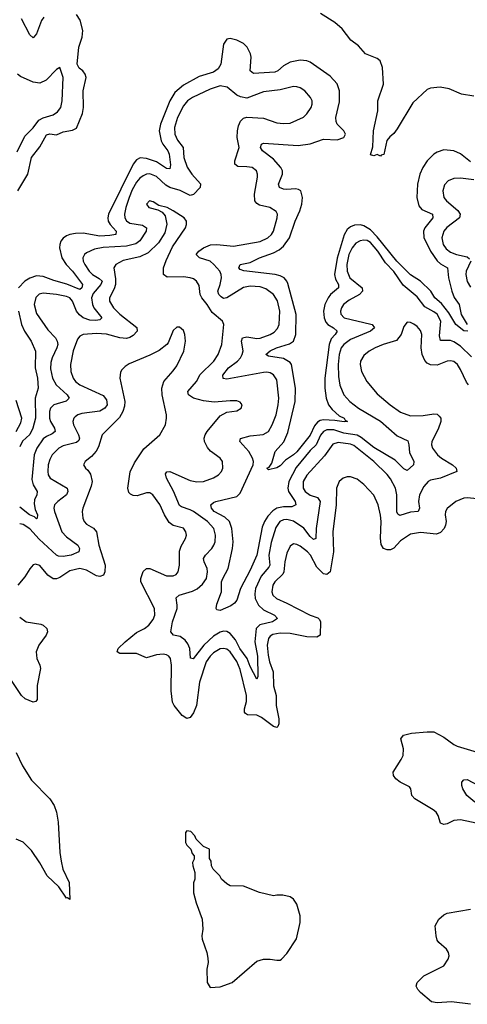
# Model space of a CAD drawing. Header units: inches. Extents: x 1473912 to 1647258, y 640388 to 773423.
# Tile 249 of 256: x 1503230 to 1505910, y 761120 to 767015. Entities that reach past the tile are written whole.
import ezdxf

# ---------------------------------------------------------------- set-up
doc = ezdxf.new("R2010")
doc.units = ezdxf.units.IN
doc.header["$MEASUREMENT"] = 0
doc.layers.add('B5706', color=7, linetype='Continuous')

msp = doc.modelspace()

# ---------------------------------------------------------------- linework, layer by layer
at = {"layer": 'B5706', "color": 5}
for points, elevation in [([(1505950, 766556.9), (1505875.3, 766570), (1505801.7, 766601.7), (1505748.1, 766611.9), (1505690, 766605.1), (1505670, 766597), (1505583.1, 766516.9), (1505490, 766361.2), (1505470, 766333.2), (1505446.2, 766313.8), (1505428.5, 766291.5), (1505410, 766209.2), (1505395.3, 766204.7), (1505390, 766198), (1505370, 766208), (1505350, 766199.3), (1505330, 766206.6), (1505345.4, 766254.6), (1505348.7, 766350), (1505374.2, 766470), (1505375.2, 766530), (1505407.5, 766630), (1505401.8, 766730), (1505388.5, 766770), (1505370, 766783.5), (1505300.5, 766810), (1505259, 766859), (1505211.8, 766891.8), (1505160.7, 766960.7), (1505117.8, 766997.8), (1505032.1, 767052.1)], 680), ([(1503219.7, 765990), (1503278.9, 766090), (1503300.1, 766190), (1503350, 766253.7), (1503390, 766325.4), (1503410, 766332.5), (1503450, 766325.4), (1503490, 766344.8), (1503546.8, 766353.2), (1503570, 766365.3), (1503605.6, 766454.4), (1503611.6, 766490), (1503610.4, 766590), (1503627.4, 766670), (1503622.9, 766690), (1503607.6, 766710), (1503585.4, 766725.4), (1503575, 766750), (1503584.5, 766850), (1503604.2, 766910), (1503607.5, 766950), (1503591.8, 767011.8), (1503570, 767045.7)], 720), ([(1503374.6, 767030), (1503359.8, 767010), (1503330, 766931.5), (1503310, 766906.6), (1503290, 766925.1), (1503241.3, 767021.3)], 720), ([(1505913.7, 765150), (1505890, 765152.8), (1505841, 765190), (1505800.4, 765260.4), (1505755.6, 765315.6), (1505715.8, 765350), (1505690.9, 765390.9), (1505630, 765449.9), (1505570, 765488.5), (1505488.7, 765570), (1505370, 765715.7), (1505330, 765757.8), (1505290, 765781.3), (1505270, 765786.4), (1505234.8, 765785.2), (1505210, 765775.6), (1505190, 765758.4), (1505172.6, 765727.4), (1505131.6, 765588.4), (1505115.9, 765490), (1505121.4, 765461.4), (1505138.4, 765430), (1505139.4, 765410), (1505091.6, 765370), (1505077.1, 765350), (1505057.4, 765310), (1505048.2, 765270), (1505052.2, 765230), (1505063.9, 765203.9), (1505075.7, 765190), (1505109.4, 765170), (1505130.2, 765150), (1505119.8, 765130), (1505095.4, 765104.6), (1505082.1, 765070), (1505057.7, 764870), (1505056.6, 764810), (1505064.4, 764750), (1505079.8, 764710), (1505100.6, 764680.6), (1505143.8, 764643.8), (1505173.4, 764630), (1505178.4, 764618.4), (1505192.7, 764610), (1505172.8, 764607.2), (1505116.1, 764616.1), (1505050, 764619.2), (1505030, 764615.3), (1505013.8, 764606.2), (1504995.6, 764584.4), (1504970, 764527), (1504890, 764428.8), (1504870, 764409.9), (1504821.8, 764378.2), (1504790, 764344.7), (1504770, 764331.6), (1504720.5, 764320.5), (1504709.5, 764329.5), (1504723.6, 764336.4), (1504739, 764361), (1504760.7, 764430), (1504812.2, 764487.8), (1504836.5, 764543.5), (1504879.5, 764730), (1504881.3, 764810), (1504857.6, 764950), (1504850, 764962.9), (1504810, 764986.7), (1504720.8, 765000.8), (1504704.7, 765010), (1504730, 765032.8), (1504767.1, 765050), (1504845.8, 765074.2), (1504869.5, 765090.5), (1504882.6, 765130), (1504885.2, 765250), (1504835.7, 765435.7), (1504830, 765450.7), (1504812.9, 765470), (1504790, 765482), (1504759.5, 765490), (1504571.6, 765511.6), (1504550, 765518.9), (1504541.5, 765530), (1504551.1, 765548.9), (1504610, 765562.1), (1504666, 765590), (1504750, 765619.9), (1504782.9, 765637.1), (1504810, 765658.7), (1504845.4, 765710), (1504879.5, 765810), (1504908.1, 765870), (1504919.7, 765910), (1504922.6, 765950), (1504912.7, 765990), (1504899, 765999), (1504881.8, 766001.8), (1504830, 765998.3), (1504810, 766000.5), (1504786, 766010), (1504779.1, 766030), (1504803.6, 766090), (1504803.2, 766110), (1504794.1, 766130), (1504750, 766180.5), (1504683.1, 766230), (1504671, 766250), (1504677.6, 766270), (1504690, 766275.4), (1504897.8, 766262.2), (1504970, 766273), (1505050, 766299.8), (1505130, 766295.2), (1505170.6, 766309.4), (1505180.5, 766330), (1505171.3, 766350), (1505130, 766389.7), (1505124.8, 766404.8), (1505123.8, 766430), (1505144.4, 766524.4), (1505144.5, 766590), (1505130.9, 766630.9), (1505090, 766678.2), (1504970, 766762), (1504950, 766769), (1504910, 766773), (1504850, 766761.8), (1504810, 766739.8), (1504775.8, 766710), (1504757.9, 766702.1), (1504630, 766692.5), (1504609.9, 766710), (1504615.9, 766790), (1504612.1, 766810), (1504592.7, 766850), (1504570, 766872.2), (1504530, 766892.4), (1504490, 766902.8), (1504470, 766898.5), (1504450.9, 766869.1), (1504433.5, 766750), (1504418.1, 766721.9), (1504390, 766700.8), (1504304.5, 766675.5), (1504210, 766623.2), (1504159.9, 766580.1), (1504128.5, 766530), (1504072.7, 766390), (1504065, 766350), (1504077.5, 766290), (1504087, 766270), (1504117, 766230), (1504124.7, 766210), (1504133.3, 766146.7), (1504130, 766122.6), (1504110, 766125.4), (1504050, 766165.2), (1503990, 766184.2), (1503952.4, 766187.6), (1503930, 766176.4), (1503909.3, 766150.7), (1503760.9, 765850), (1503757.1, 765830), (1503759.8, 765810), (1503771.3, 765790), (1503807.6, 765750), (1503806.7, 765730), (1503770, 765722.8), (1503710, 765720.1), (1503610, 765736.5), (1503563.9, 765736.1), (1503530, 765729.8), (1503510, 765721.1), (1503490, 765707.6), (1503477.4, 765690), (1503469.7, 765670.3), (1503468.2, 765650), (1503482.8, 765590), (1503507.8, 765550), (1503547.1, 765510), (1503605.5, 765430), (1503602.3, 765410), (1503590, 765399.1), (1503512, 765432), (1503433.9, 765453.9), (1503370, 765478.2), (1503330, 765481), (1503290, 765468.2), (1503261.7, 765450), (1503222.7, 765410)], 720), ([(1503215.8, 766224.2), (1503261.4, 766318.6), (1503310, 766368.1), (1503345.6, 766414.4), (1503370, 766427.7), (1503430, 766446.1), (1503456.8, 766463.2), (1503476.1, 766490), (1503485.2, 766530), (1503489.8, 766669.8), (1503470, 766729.2), (1503450, 766716.2), (1503387.7, 766652.3), (1503350, 766636), (1503310, 766641.8), (1503235, 766675), (1503218, 766690)], 740), ([(1505936.1, 764996.1), (1505870, 765060.4), (1505830, 765087), (1505810, 765094.3), (1505750, 765093.7), (1505743.2, 765123.2), (1505750.7, 765210), (1505730, 765251.6), (1505710, 765267.2), (1505656.1, 765296.1), (1505610, 765356.5), (1505525.8, 765425.8), (1505470, 765506.9), (1505420.1, 765560.1), (1505374.9, 765630), (1505330, 765680.7), (1505310, 765692.4), (1505290, 765695.7), (1505268, 765692), (1505243.5, 765676.4), (1505221.2, 765650), (1505201.5, 765610), (1505189.1, 765550), (1505190.1, 765510), (1505207.2, 765470), (1505280.1, 765410), (1505283, 765390), (1505264.8, 765370), (1505203.2, 765336.8), (1505169.5, 765310), (1505155.9, 765290), (1505150.2, 765270.2), (1505153.1, 765253.1), (1505173.8, 765230), (1505332.5, 765192.5), (1505339.6, 765190), (1505354.7, 765170), (1505331.3, 765150), (1505210, 765099.7), (1505170.1, 765070), (1505155.6, 765050), (1505142.2, 765010), (1505136.5, 764950), (1505138.4, 764878.4), (1505147.5, 764827.5), (1505170, 764769), (1505206.9, 764730), (1505259.3, 764690), (1505390.7, 764610.7), (1505490, 764523.3), (1505553.1, 764493.1), (1505560.2, 764470), (1505563.9, 764423.9), (1505590.2, 764370), (1505587.2, 764350), (1505550, 764316.3), (1505530, 764326.9), (1505477.8, 764377.8), (1505350, 764454.7), (1505274.2, 764514.2), (1505250, 764527.4), (1505170, 764540.7), (1505110, 764560.3), (1505070, 764558.9), (1505049.8, 764550.2), (1505031.4, 764528.6), (1505004.8, 764470), (1504970, 764436.9), (1504886, 764334), (1504841.1, 764250), (1504835.5, 764210), (1504839.9, 764190), (1504879, 764130), (1504883.2, 764110), (1504860.3, 764099.7), (1504810, 764099.7), (1504770, 764091.3), (1504745.5, 764074.5), (1504716.3, 764043.7), (1504694.9, 764010), (1504682.3, 763977.7), (1504649.6, 763810), (1504610, 763720.3), (1504552.8, 763610), (1504530, 763540.9), (1504517.1, 763522.9), (1504493.7, 763506.3), (1504430, 763478.5), (1504410, 763482), (1504406.6, 763490), (1504410, 763516.3), (1504438.1, 763590), (1504439.4, 763650), (1504445.5, 763670), (1504477.9, 763730), (1504505, 763850), (1504508.9, 763890), (1504500.3, 763970), (1504486.6, 764010), (1504457.6, 764037.6), (1504393.8, 764070), (1504379.1, 764090), (1504374.5, 764110), (1504390, 764124.7), (1504403.7, 764130), (1504530, 764161.4), (1504550, 764181.6), (1504627.3, 764350), (1504629.9, 764370), (1504624.3, 764390), (1504602.2, 764430), (1504547.2, 764490), (1504552.3, 764507.7), (1504610, 764524.5), (1504688.7, 764531.3), (1504718.9, 764550), (1504742.7, 764590), (1504765, 764650), (1504778.6, 764710), (1504781.6, 764750), (1504770, 764859.5), (1504750, 764889.7), (1504730, 764901), (1504710, 764905.7), (1504690, 764904), (1504470, 764862.8), (1504447.4, 764867.4), (1504447.3, 764887.3), (1504480.8, 764930), (1504533.4, 764970), (1504552.1, 764990), (1504562.9, 765010), (1504567.2, 765032.8), (1504558, 765090), (1504563.5, 765110), (1504590, 765116.6), (1504650, 765105.7), (1504670, 765108.3), (1504729.7, 765130), (1504754.7, 765145.3), (1504774, 765166), (1504782.7, 765190), (1504787.3, 765270), (1504773.1, 765333.1), (1504750.7, 765370), (1504703.8, 765403.8), (1504670, 765416.2), (1504610, 765419.4), (1504570, 765412.1), (1504470, 765349.3), (1504450, 765346.5), (1504435.8, 765355.8), (1504421.6, 765370), (1504416.6, 765390), (1504430.4, 765430), (1504437.9, 765470), (1504436, 765490), (1504427.8, 765510), (1504393.1, 765550), (1504370, 765569.2), (1504306.6, 765590), (1504286.9, 765610), (1504302.3, 765630), (1504330.5, 765649.5), (1504373.2, 765666.8), (1504410.4, 765669.6), (1504510, 765658.6), (1504670, 765686.6), (1504716.8, 765710), (1504737.8, 765730), (1504750, 765749), (1504772.2, 765830), (1504772.7, 765850), (1504766.3, 765866.3), (1504727.3, 765890), (1504665.3, 765905.3), (1504650, 765914.6), (1504638.7, 765930), (1504635.5, 765970), (1504653.5, 766073.5), (1504653.8, 766090), (1504647.1, 766110), (1504622, 766130), (1504590, 766135), (1504535.4, 766135.4), (1504518.9, 766150), (1504518.8, 766170), (1504544.9, 766250), (1504532.8, 766310), (1504533.7, 766350), (1504540, 766380), (1504552.1, 766407.9), (1504570, 766426.2), (1504590, 766431.3), (1504690, 766426.5), (1504770, 766398.8), (1504810, 766392.9), (1504850, 766395.9), (1504930, 766431.8), (1504950, 766452.4), (1504974.3, 766490), (1504980.5, 766510), (1504980.5, 766530), (1504971.2, 766550), (1504937.4, 766590), (1504910, 766607.4), (1504890, 766613.6), (1504870, 766614.8), (1504790, 766595.2), (1504690, 766584.2), (1504590, 766545.4), (1504552.9, 766552.9), (1504530, 766563.1), (1504471.9, 766611.9), (1504430, 766619), (1504370, 766600.2), (1504265.2, 766550), (1504235, 766530), (1504210, 766499.8), (1504175, 766430), (1504158, 766370), (1504158.8, 766330), (1504174.6, 766294.6), (1504208, 766250), (1504213.6, 766190), (1504232, 766132), (1504260.1, 766090), (1504312, 766032), (1504310.1, 766010), (1504270.8, 765969.2), (1504250, 765963.2), (1504190, 765992.6), (1504129.9, 766009.9), (1504105.3, 766025.3), (1504050, 766076.2), (1504010, 766091.6), (1503990, 766089.9), (1503970, 766081.1), (1503950, 766065.9), (1503930, 766041.7), (1503903.7, 765996.3), (1503884.7, 765950), (1503864.7, 765890), (1503857.3, 765850), (1503859.8, 765830), (1503870, 765811.3), (1503890, 765797.5), (1503964.8, 765784.8), (1503990.2, 765770), (1503987.5, 765750), (1503950, 765690.6), (1503925.7, 765674.3), (1503870, 765659.6), (1503730, 765651.9), (1503678.3, 765641.7), (1503630, 765619.4), (1503618.6, 765610), (1503607.8, 765590), (1503610.9, 765570), (1503620.4, 765550), (1503646.8, 765510), (1503666.3, 765490), (1503706.8, 765466.8), (1503723.2, 765450), (1503715.6, 765430), (1503670, 765376.8), (1503661, 765350), (1503665.5, 765310), (1503674.2, 765290), (1503721.8, 765230), (1503710, 765219.3), (1503685.6, 765214.4), (1503650, 765216.7), (1503609.5, 765229.5), (1503587.7, 765247.7), (1503571, 765270), (1503546.5, 765330), (1503530, 765349.3), (1503510, 765358.7), (1503450, 765370.8), (1503370, 765378.1), (1503347.3, 765372.7), (1503327.2, 765352.8), (1503317.5, 765310), (1503330, 765256.9), (1503398.5, 765158.5), (1503443.9, 765110), (1503455.5, 765090), (1503457.8, 765070), (1503453.1, 765050), (1503423.6, 764990), (1503417, 764963), (1503415.2, 764924.8), (1503425.6, 764870), (1503447.9, 764830), (1503514.8, 764770), (1503527.2, 764750), (1503508.9, 764731.1), (1503434.9, 764710), (1503414.6, 764690), (1503409.5, 764670), (1503409.6, 764630), (1503414.8, 764610), (1503439.1, 764570), (1503442.3, 764550), (1503424.8, 764535.2), (1503390, 764520.2), (1503370, 764505.7), (1503333.3, 764450), (1503316, 764410), (1503302.8, 764262.8), (1503310.1, 764230.1), (1503334.8, 764190), (1503332.2, 764170), (1503319.4, 764140.6), (1503316.7, 764116.7), (1503323.5, 764083.5), (1503336.8, 764050), (1503334.4, 764030), (1503330, 764027.4), (1503318.3, 764038.3), (1503288.5, 764050), (1503230, 764096.4)], 740), ([(1505930, 766163.6), (1505870, 766213), (1505830, 766230.6), (1505770, 766235.3), (1505730, 766222.8), (1505710, 766210.8), (1505670.2, 766170), (1505644.4, 766130), (1505626.1, 766090), (1505612.1, 766030), (1505608.8, 765950), (1505620.8, 765900.8), (1505638.8, 765878.8), (1505702.4, 765850), (1505703, 765830), (1505656.4, 765770), (1505648.4, 765750), (1505649.5, 765710.5), (1505688.8, 765630), (1505730, 765570.8), (1505750, 765552.8), (1505791, 765530), (1505797.1, 765470), (1505816.9, 765390), (1505832.4, 765352.4), (1505861.8, 765310), (1505872.6, 765250), (1505910.2, 765189.8)], 720), ([(1505950, 766056.7), (1505870, 766066), (1505830, 766064.4), (1505795.8, 766050), (1505773.6, 766026.4), (1505764.2, 765990), (1505770.2, 765950), (1505784.7, 765930), (1505853.8, 765873.8), (1505867.6, 765850), (1505862.8, 765830), (1505787.9, 765772.1), (1505769.5, 765750), (1505758.1, 765710), (1505765.7, 765670), (1505784.2, 765644.2), (1505810, 765623.8), (1505844.6, 765610), (1505910, 765594.6), (1505924.2, 765584.2)], 740), ([(1505917.7, 764830), (1505904.8, 764844.8), (1505870, 764920.4), (1505851.4, 764950), (1505830, 764968.7), (1505810, 764973.3), (1505790, 764970.7), (1505730, 764946.3), (1505690, 764948.5), (1505670, 764959), (1505655, 764975), (1505639.2, 765010), (1505634.1, 765050), (1505638.2, 765130), (1505630, 765154.5), (1505610, 765178.7), (1505590, 765192.8), (1505570, 765201.6), (1505550, 765203.7), (1505530, 765179), (1505514.6, 765130), (1505485.3, 765094.7), (1505406, 765070), (1505359.3, 765050), (1505322.4, 765030), (1505290, 765005.6), (1505270.3, 764970), (1505269.1, 764950), (1505276.9, 764910), (1505308.9, 764850), (1505370, 764775.6), (1505447.4, 764710), (1505510, 764665.2), (1505570, 764644.5), (1505646.5, 764646.5), (1505710, 764655.9), (1505730, 764653.2), (1505742.5, 764642.5), (1505750.8, 764630), (1505751.4, 764610), (1505735.9, 764564.1), (1505697.8, 764490), (1505696.5, 764470), (1505702, 764450), (1505732.3, 764410), (1505756.5, 764390), (1505821.1, 764350), (1505842.6, 764330), (1505847, 764310), (1505750, 764271), (1505690, 764258.8), (1505675.8, 764250), (1505650, 764219.8), (1505623.3, 764170), (1505617.8, 764130), (1505623.7, 764090), (1505616.5, 764070), (1505570, 764066.9), (1505506.8, 764046.8), (1505493.9, 764053.9), (1505488.5, 764068.5), (1505487.7, 764170), (1505479.2, 764210), (1505450, 764267.2), (1505430, 764292.5), (1505351.2, 764370), (1505230, 764466.3), (1505210, 764473.6), (1505136.2, 764483.8), (1505105.9, 764474.1), (1505054.9, 764405.1), (1504950, 764288.1), (1504928.1, 764250), (1504927.9, 764210), (1504939.8, 764190), (1504969.1, 764169.1), (1505013.8, 764153.8), (1505030.1, 764130), (1505006, 763970), (1505002.3, 763910), (1504990, 763902.6), (1504970, 763920.2), (1504930.5, 763970.5), (1504870, 764013.7), (1504830, 764022.7), (1504810, 764020.6), (1504787.5, 764010), (1504764.4, 763975.6), (1504735.4, 763884.6), (1504722, 763810), (1504726.9, 763750), (1504722.6, 763737.4), (1504676.4, 763683.6), (1504641.7, 763610), (1504637.2, 763577.2), (1504640.3, 763550), (1504659.8, 763510), (1504690, 763482.3), (1504756.5, 763450), (1504773.4, 763430), (1504743.6, 763410), (1504668.3, 763391.7), (1504645.7, 763370), (1504638.8, 763290), (1504654.7, 763205.3), (1504656.7, 763083.3), (1504650, 763066.9), (1504610, 763142), (1504593, 763190), (1504548.1, 763250), (1504522.9, 763302.9), (1504490, 763339.9), (1504470, 763351.8), (1504450, 763354.4), (1504430, 763348.8), (1504390, 763324.6), (1504332.3, 763270), (1504269.7, 763189.7), (1504253.4, 763193.4), (1504248.1, 763250), (1504237.7, 763277.7), (1504221, 763301), (1504190, 763321.6), (1504150.7, 763330.7), (1504135.3, 763350), (1504145.3, 763410), (1504172.2, 763490), (1504173.6, 763510), (1504166.7, 763553.3), (1504185.6, 763570), (1504265.2, 763594.8), (1504292, 763608), (1504325.1, 763634.9), (1504348.4, 763670), (1504355.4, 763710), (1504352.6, 763730), (1504334.1, 763770), (1504331.3, 763790), (1504342.4, 763810), (1504381.4, 763850), (1504392.8, 763870), (1504399.5, 763890), (1504402.6, 763930), (1504393.1, 763970), (1504353.6, 764010), (1504269.8, 764070), (1504250, 764081.4), (1504198, 764098), (1504186.7, 764106.7), (1504152, 764192), (1504109.8, 764270), (1504103.9, 764296.1), (1504111.5, 764308.5), (1504130, 764311.2), (1504250, 764256.3), (1504291.4, 764248.6), (1504330, 764251.3), (1504390, 764272.6), (1504419.7, 764290), (1504437.7, 764310), (1504447.1, 764330), (1504444.4, 764370), (1504429.7, 764390), (1504371.7, 764431.7), (1504354.5, 764454.5), (1504337.5, 764490), (1504335.6, 764510), (1504340.9, 764530), (1504352.3, 764550), (1504430, 764643.1), (1504470, 764664.9), (1504530, 764673.4), (1504556, 764690), (1504562.7, 764710), (1504550, 764725.2), (1504530, 764733), (1504490, 764734.3), (1504394.1, 764725.9), (1504330, 764734), (1504271.1, 764750), (1504240.3, 764770), (1504236.2, 764790), (1504289.2, 764850), (1504309.9, 764890.1), (1504392.2, 764970), (1504419, 765010), (1504439.5, 765070), (1504452.1, 765190), (1504444, 765210), (1504381.7, 765261.7), (1504352.4, 765310), (1504320.2, 765350), (1504311.6, 765370), (1504304.5, 765424.5), (1504288, 765450), (1504270, 765463.5), (1504250, 765470.7), (1504210, 765476.5), (1504113.5, 765473.5), (1504091.1, 765490), (1504092, 765530), (1504106.6, 765573.4), (1504145.4, 765654.6), (1504222.9, 765770), (1504229.6, 765790), (1504229.5, 765810), (1504215.1, 765830), (1504150, 765871.3), (1504113.2, 765890), (1504063.3, 765903.3), (1504030, 765924.5), (1504006.8, 765930), (1503988.9, 765910), (1504004, 765890), (1504057.1, 765877.1), (1504082.9, 765862.9), (1504100.9, 765840.9), (1504111.5, 765791.5), (1504100, 765740), (1504060.3, 765679.7), (1504000, 765620), (1503950, 765595.3), (1503850, 765573.5), (1503804.9, 765550), (1503793.8, 765530), (1503804.4, 765464.4), (1503803.8, 765430), (1503796, 765404), (1503768.8, 765350), (1503768.8, 765330), (1503790.9, 765290), (1503830, 765252.2), (1503932, 765172), (1503932.7, 765150), (1503910, 765124.2), (1503890, 765111.6), (1503870, 765107), (1503830, 765110.9), (1503750, 765132.2), (1503690, 765136.6), (1503610.2, 765129.8), (1503590, 765120.5), (1503576.6, 765103.4), (1503550, 765032), (1503533.9, 764950), (1503537.3, 764910), (1503551, 764870), (1503564.6, 764850), (1503590, 764828.3), (1503730, 764765.5), (1503750, 764740.3), (1503754.6, 764710), (1503740.2, 764690), (1503710, 764672.2), (1503602.3, 764657.7), (1503578.3, 764650), (1503562.4, 764637.6), (1503555, 764630), (1503548.5, 764610), (1503551.9, 764590), (1503583.2, 764530), (1503587.9, 764510), (1503583.5, 764496.5), (1503570, 764483.9), (1503490, 764463.2), (1503464.1, 764450), (1503424.6, 764410), (1503410, 764382.4), (1503401.1, 764350), (1503397.7, 764310), (1503400.9, 764290), (1503412.2, 764270), (1503513.6, 764210), (1503519, 764190), (1503509.4, 764170), (1503457.8, 764130), (1503439.3, 764110), (1503435.1, 764090), (1503438.5, 764070), (1503482.9, 763950), (1503510, 763918.5), (1503578, 763870), (1503589.1, 763850), (1503584.9, 763830), (1503539.1, 763810), (1503490, 763801.1), (1503463.2, 763803.2), (1503450, 763809.8), (1503345.9, 763905.9), (1503290, 763967), (1503250, 763992.4), (1503230, 763996.6)], 760), ([(1505931.2, 765570), (1505903.4, 765510), (1505901.3, 765490), (1505908.3, 765448.3), (1505930, 765414.5)], 740), ([(1503223.3, 765270), (1503240.9, 765190), (1503259.5, 765150), (1503297.9, 765090), (1503324.7, 765030), (1503322.4, 764930), (1503336.6, 764870), (1503341.7, 764810), (1503322.2, 764750), (1503323.8, 764630), (1503309.4, 764570), (1503290, 764531.2), (1503247.3, 764492.7), (1503230, 764457.2)], 720), ([(1505990, 764145.4), (1505910, 764152.2), (1505890, 764149.7), (1505842, 764130), (1505790, 764089.3), (1505780.3, 764070), (1505777.4, 764050), (1505782.6, 764010), (1505779.7, 763990), (1505771.3, 763970), (1505750, 763946), (1505725.1, 763934.9), (1505630, 763945), (1505570, 763934.2), (1505510, 763895), (1505469.4, 763850.6), (1505450, 763841.5), (1505430, 763841.8), (1505408.4, 763850), (1505394.2, 763874.2), (1505390.6, 763910.6), (1505394.5, 764010), (1505390, 764049), (1505376.5, 764110), (1505350, 764169.6), (1505290, 764233), (1505250, 764264.2), (1505210, 764278.4), (1505190, 764278.4), (1505166.8, 764270), (1505143.8, 764250), (1505126.7, 764210), (1505125.9, 764110), (1505105.7, 763950), (1505108.3, 763830), (1505088.1, 763710), (1505070, 763692.8), (1505050, 763697.5), (1505010, 763737.3), (1504971.4, 763810), (1504952.4, 763830), (1504910, 763862.9), (1504890, 763874.2), (1504870, 763877.4), (1504850, 763863), (1504830, 763820.7), (1504816.8, 763770), (1504811.7, 763710), (1504805.1, 763694.9), (1504757.7, 763650), (1504746.3, 763630), (1504740.2, 763590), (1504746, 763570), (1504767.7, 763550), (1504830, 763522.8), (1504970, 763450.8), (1505014.4, 763434.4), (1505024.8, 763424.8), (1505030.9, 763410), (1505029.3, 763330.7), (1505010, 763318.2), (1504950, 763321.1), (1504850, 763340.4), (1504790, 763342.3), (1504746, 763334), (1504730, 763324), (1504719.5, 763310), (1504712, 763270), (1504718.1, 763210), (1504725.4, 763170), (1504747.4, 763110), (1504750, 763027.3), (1504765.6, 762970), (1504765.5, 762910), (1504781.2, 762830), (1504781.3, 762798.7), (1504776.4, 762783.6), (1504770, 762776.9), (1504750, 762783.5), (1504677.2, 762837.2), (1504650, 762851.5), (1504594.2, 762854.2), (1504581.6, 762861.6), (1504576.2, 762870), (1504575.7, 762890), (1504587.1, 762932.9), (1504588.6, 762970), (1504550, 763125.3), (1504530, 763172.9), (1504490.4, 763230), (1504470, 763245.8), (1504450, 763250.9), (1504430, 763247.8), (1504390, 763223.9), (1504370, 763204.9), (1504345.8, 763170), (1504307.4, 763050), (1504288.8, 762910), (1504270, 762865.7), (1504250, 762836.9), (1504230, 762831.9), (1504203.7, 762850), (1504154.7, 762910), (1504144.3, 762930), (1504136.4, 762996.4), (1504139.5, 763150), (1504133.2, 763190), (1504124, 763204), (1504110, 763213.5), (1504090, 763216.5), (1504050, 763211.8), (1503990, 763194.5), (1503930, 763221.4), (1503830, 763221.1), (1503814.5, 763230), (1503820.5, 763250), (1503861.8, 763290), (1503930, 763346.8), (1503976.8, 763370), (1504004.1, 763390), (1504030, 763424.9), (1504040.2, 763450), (1504037, 763490), (1503955.3, 763650), (1503955, 763670), (1503968.7, 763711.3), (1503990, 763729.1), (1504010, 763729.2), (1504110, 763686.4), (1504150, 763685.4), (1504166.1, 763693.9), (1504178, 763710), (1504186.6, 763750), (1504186.8, 763833.2), (1504196.9, 763863.1), (1504223.5, 763910), (1504228.4, 763930), (1504225.4, 763950), (1504211.3, 763971.3), (1504150, 763987.5), (1504125.2, 764005.2), (1504097, 764050), (1504070, 764112.6), (1504026.3, 764170), (1504010, 764182.2), (1503990, 764183.1), (1503934.4, 764165.6), (1503910, 764166.3), (1503893.8, 764173.8), (1503884.3, 764184.3), (1503877.5, 764210), (1503892.2, 764307.8), (1503918.2, 764361.8), (1503974.1, 764445.9), (1504069.6, 764530), (1504103.6, 764590), (1504109.7, 764630), (1504108.2, 764650), (1504083.8, 764770), (1504080.4, 764810), (1504092.6, 764850), (1504150, 764913), (1504170, 764943), (1504213.6, 765030), (1504222, 765090), (1504218, 765130), (1504210, 765154), (1504186.4, 765173.6), (1504170, 765174), (1504150, 765155.3), (1504119, 765081), (1504110.3, 765069.7), (1504064.8, 765035.2), (1504010, 765007), (1503885.1, 764954.9), (1503860.7, 764939.3), (1503841.3, 764918.7), (1503834.1, 764905.9), (1503829.1, 764870), (1503860.5, 764730), (1503857.9, 764702.1), (1503847.7, 764670), (1503826.9, 764633.1), (1503724.9, 764530), (1503701.3, 764458.7), (1503687.6, 764432.4), (1503659.5, 764400.5), (1503623.1, 764370), (1503612.7, 764350), (1503623.8, 764330), (1503638.3, 764318.3), (1503654.5, 764294.5), (1503663.2, 764250), (1503657.5, 764222.5), (1503607.2, 764090), (1503603.2, 764070), (1503607.2, 764030), (1503615.3, 764010), (1503630, 763994.3), (1503671.7, 763971.7), (1503689.6, 763949.6), (1503703.2, 763870), (1503741.6, 763750), (1503739.3, 763710), (1503731.1, 763690), (1503710, 763681), (1503690, 763685.7), (1503630, 763719.1), (1503590, 763730.3), (1503530, 763714.7), (1503470, 763674.8), (1503450, 763667.4), (1503430, 763668.7), (1503397.7, 763690), (1503350, 763747.8), (1503325.3, 763754.7), (1503310, 763751.8), (1503290, 763727), (1503260.9, 763679.1), (1503218.9, 763630)], 780), ([(1503209.2, 764550), (1503237.5, 764602.5), (1503242.5, 764630), (1503210, 764736.3)], 720), ([(1503230, 763438), (1503268.5, 763410), (1503356, 763396), (1503370.5, 763390.5), (1503392, 763370), (1503395.7, 763350), (1503388.7, 763330), (1503343.8, 763270), (1503328.5, 763230), (1503332.7, 763190), (1503351.5, 763151.5), (1503354, 763130), (1503335.3, 763030), (1503335, 762945), (1503326.6, 762933.4), (1503310, 762929.9), (1503262, 762950), (1503241, 762970), (1503170, 763076.5)], 780), ([(1506030, 762190.4), (1505870, 762225.2), (1505830, 762221), (1505790, 762201.8), (1505770, 762197.4), (1505750, 762204.7), (1505735.2, 762250), (1505723.5, 762270), (1505705.2, 762285.2), (1505596.2, 762350), (1505577.6, 762370), (1505572.3, 762410), (1505563.3, 762423.3), (1505509, 762450), (1505482, 762470), (1505469, 762490), (1505466, 762510), (1505514.9, 762585.1), (1505525.1, 762610), (1505528.5, 762650), (1505511.8, 762710), (1505527.4, 762732.6), (1505576.2, 762743.8), (1505670, 762752.7), (1505710, 762751), (1505770, 762720.2), (1505830, 762676.2), (1505850, 762666.5), (1505970, 762629.1)], 780), ([(1503208.1, 762628.1), (1503247.2, 762547.2), (1503301.5, 762461.5), (1503410.3, 762350), (1503436, 762310), (1503450.3, 762270), (1503459.6, 762210), (1503470.2, 762030.2), (1503477.5, 761977.5), (1503488.9, 761930), (1503527, 761850), (1503530, 761748), (1503517.2, 761757.2), (1503510, 761756), (1503463.8, 761823.8), (1503394.4, 761890), (1503350, 761966.9), (1503300.4, 762040.4), (1503250.5, 762090.5), (1503209.7, 762110)], 780), ([(1505954.3, 762330), (1505907.2, 762370), (1505884, 762410), (1505876.9, 762430), (1505877, 762450), (1505890, 762464.9), (1505910, 762466.4), (1505972.7, 762432.7)], 760), ([(1505930, 761120.4), (1505814.6, 761134.6), (1505729.8, 761129.8), (1505694.9, 761134.9), (1505630, 761191.5), (1505613, 761210), (1505604.7, 761230), (1505609.8, 761250.2), (1505649.8, 761290.2), (1505769.6, 761350.4), (1505796, 761390), (1505801.2, 761410), (1505797.2, 761430), (1505785.2, 761450), (1505739.5, 761490), (1505730, 761505.2), (1505723.5, 761530), (1505716.9, 761590), (1505739.6, 761630), (1505770, 761655.8), (1505790, 761665.7), (1505930, 761689.2)], 780)]:
    msp.add_lwpolyline(points, dxfattribs=dict(at, elevation=elevation))
at = {"layer": 'B5706', "color": 5, "elevation": 820}
msp.add_lwpolyline([(1504230, 762158), (1504222, 762150), (1504222, 762090), (1504230, 762074), (1504254, 762050), (1504263.6, 762023.6), (1504274, 762010), (1504274, 761990), (1504264.7, 761970), (1504266, 761950), (1504278, 761910), (1504278, 761870), (1504271.6, 761848.4), (1504271.6, 761788.4), (1504287.5, 761727.5), (1504322.8, 761630), (1504327.3, 761570), (1504320.7, 761530), (1504322, 761510), (1504350.8, 761430), (1504356.8, 761396.8), (1504358.8, 761370), (1504351.3, 761330), (1504351.6, 761251.6), (1504370, 761222), (1504430, 761224.7), (1504502, 761250), (1504650, 761378.8), (1504690, 761391), (1504730, 761391), (1504770, 761384.7), (1504790, 761384.7), (1504798, 761390), (1504830, 761424.7), (1504886.8, 761513.2), (1504909.4, 761610), (1504909.4, 761650.6), (1504890, 761719), (1504870, 761749), (1504850, 761764), (1504806.4, 761773.6), (1504770, 761774), (1504749.1, 761769.1), (1504666, 761790), (1504570, 761828.7), (1504490, 761829), (1504470, 761842), (1504438, 761870), (1504428, 761890), (1504388, 761930), (1504378, 761950), (1504376.4, 761976.4), (1504367.3, 761992.7), (1504366, 762050), (1504330, 762066), (1504286, 762110), (1504278, 762130), (1504254.6, 762154.6)], close=True, dxfattribs=at)

doc.saveas('drawing.dxf')
